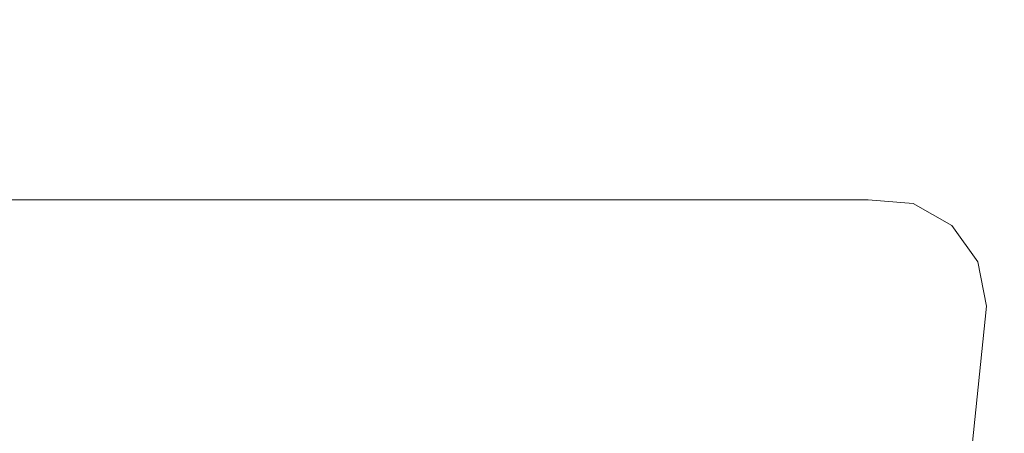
# Model space of a CAD drawing. Header units: millimetres. Extents: x 58537 to 97688, y -8921 to 14216.
# Tile 180 of 189: x 68975 to 69015, y 6620 to 6637. Entities that reach past the tile are written whole.
import ezdxf

# ---------------------------------------------------------------- set-up
doc = ezdxf.new("R2010")
doc.units = ezdxf.units.MM
doc.header["$MEASUREMENT"] = 0
doc.linetypes.add('Wipeout_Contour', pattern=[1000, 0, -1000])
doc.layers.add('Nowe_A-Armatura', color=7, linetype='Continuous')
doc.layers.add('Nowe_A-Wymiary-Zewnętrzne', color=7, linetype='Continuous')
doc.layers.add('Nowe_A-Armatura_Nr_pióra__1', color=7, linetype='Continuous', lineweight=13)
doc.layers.add('Nowe_A-Wymiary-Zewnętrzne_Nr_pióra__46', color=5, linetype='Continuous', lineweight=15)
doc.layers.add('Nowe_A-Wymiary-Zewnętrzne_Nr_pióra__45', color=7, linetype='Continuous', lineweight=15, true_color=0x40a5ff)
doc.layers.add('Nowe_A-Wymiary-Zewnętrzne_Nr_pióra__85', color=7, linetype='Continuous', lineweight=13, true_color=0x80c2ff)
doc.styles.add('STYL_AUTOMATYCZNY_2', font='arial.ttf')
doc.dimstyles.new('STYL_AUTOMATYCZNY__1', dxfattribs={"dimtxt": 125, "dimasz": 47.5, "dimexe": 0.18, "dimexo": 20, "dimgap": 0, "dimtad": 1, "dimdec": 1, "dimlfac": 0.1, "dimzin": 0, "dimdsep": 46, "dimtxsty": 'STYL_AUTOMATYCZNY_2', "dimblk": 'ARROWHEAD_11', "dimblk1": 'ARROWHEAD_11', "dimblk2": 'ARROWHEAD_11', "dimcen": 0.09, "dimclrd": 256, "dimclre": 256, "dimclrt": 5, "dimadec": 1, "dimazin": 0, "dimtfac": 1, "dimtdec": 4, "dimtmove": 0, "dimatfit": 3, "dimfxl": 0, "dimtolj": 1, "dimtzin": 0, "dimarcsym": 0})

# ---------------------------------------------------------------- blocks, each defined once
blk = doc.blocks.new('ElemPrzekroju_255')
at = {"color": 254, "linetype": 'Wipeout_Contour', "lineweight": 0, "ltscale": 207892.19772}
blk.add_wipeout([(68973.09, 6630), (68983.2, 6629.85), (68982.65, 6630)], dxfattribs=at).dxf.layer = 'Nowe_A-Armatura'
at = {"color": 254, "linetype": 'Wipeout_Contour', "lineweight": 0, "ltscale": 207936.048188}
blk.add_wipeout([(68990.23, 6630), (68996.88, 6629.85), (68995.77, 6630)], dxfattribs=at).dxf.layer = 'Nowe_A-Armatura'
at = {"color": 254, "linetype": 'Wipeout_Contour', "lineweight": 0, "ltscale": 207984.117184}
blk.add_wipeout([(69009.36, 6630), (69011.47, 6629.85), (69009.64, 6630)], dxfattribs=at).dxf.layer = 'Nowe_A-Armatura'
at = {"color": 254, "linetype": 'Wipeout_Contour', "lineweight": 0, "ltscale": 207883.808804}
blk.add_wipeout([(68983.2, 6629.85), (68973.09, 6630), (68973.42, 6629.85)], dxfattribs=at).dxf.layer = 'Nowe_A-Armatura'
at = {"color": 254, "linetype": 'Wipeout_Contour', "lineweight": 0, "ltscale": 207931.963263}
blk.add_wipeout([(68996.88, 6629.85), (68990.23, 6630), (68991.07, 6629.85)], dxfattribs=at).dxf.layer = 'Nowe_A-Armatura'
at = {"color": 254, "linetype": 'Wipeout_Contour', "lineweight": 0, "ltscale": 207984.813638}
blk.add_wipeout([(69011.47, 6629.85), (69009.36, 6630), (69011.18, 6629.85)], dxfattribs=at).dxf.layer = 'Nowe_A-Armatura'
at = {"color": 254, "linetype": 'Wipeout_Contour', "lineweight": 0, "ltscale": 207917.138153}
blk.add_wipeout([(68991.07, 6629.85), (68990.23, 6630), (68982.65, 6630)], dxfattribs=at).dxf.layer = 'Nowe_A-Armatura'
at = {"color": 254, "linetype": 'Wipeout_Contour', "lineweight": 0, "ltscale": 207950.313909}
blk.add_wipeout([(69001.35, 6629.85), (69000.02, 6630), (68995.77, 6630)], dxfattribs=at).dxf.layer = 'Nowe_A-Armatura'
at = {"color": 254, "linetype": 'Wipeout_Contour', "lineweight": 0, "ltscale": 207982.518893}
blk.add_wipeout([(69008.51, 6630), (69011.18, 6629.85), (69009.36, 6630)], dxfattribs=at).dxf.layer = 'Nowe_A-Armatura'
at = {"color": 254, "linetype": 'Wipeout_Contour', "lineweight": 0, "ltscale": 207910.861469}
blk.add_wipeout([(68982.65, 6630), (68983.2, 6629.85), (68991.07, 6629.85)], dxfattribs=at).dxf.layer = 'Nowe_A-Armatura'
at = {"color": 254, "linetype": 'Wipeout_Contour', "lineweight": 0, "ltscale": 207947.638455}
blk.add_wipeout([(68995.77, 6630), (68996.88, 6629.85), (69001.35, 6629.85)], dxfattribs=at).dxf.layer = 'Nowe_A-Armatura'
at = {"color": 254, "linetype": 'Wipeout_Contour', "lineweight": 0, "ltscale": 207983.01284}
blk.add_wipeout([(69008.51, 6630), (69010.33, 6629.85), (69011.18, 6629.85)], dxfattribs=at).dxf.layer = 'Nowe_A-Armatura'
at = {"color": 254, "linetype": 'Wipeout_Contour', "lineweight": 0, "ltscale": 207893.657162}
blk.add_wipeout([(68973.42, 6629.85), (68983.89, 6628.95), (68983.2, 6629.85)], dxfattribs=at).dxf.layer = 'Nowe_A-Armatura'
at = {"color": 254, "linetype": 'Wipeout_Contour', "lineweight": 0, "ltscale": 207961.333554}
blk.add_wipeout([(69004.82, 6629.85), (69003.29, 6630), (69000.02, 6630)], dxfattribs=at).dxf.layer = 'Nowe_A-Armatura'
at = {"color": 254, "linetype": 'Wipeout_Contour', "lineweight": 0, "ltscale": 207989.186185}
blk.add_wipeout([(69011.47, 6629.85), (69011.18, 6629.85), (69013.05, 6628.95)], dxfattribs=at).dxf.layer = 'Nowe_A-Armatura'
at = {"color": 254, "linetype": 'Wipeout_Contour', "lineweight": 0, "ltscale": 207885.093225}
blk.add_wipeout([(68973.42, 6629.85), (68973.89, 6628.95), (68983.89, 6628.95)], dxfattribs=at).dxf.layer = 'Nowe_A-Armatura'
at = {"color": 254, "linetype": 'Wipeout_Contour', "lineweight": 0, "ltscale": 207959.694773}
blk.add_wipeout([(69000.02, 6630), (69001.35, 6629.85), (69004.82, 6629.85)], dxfattribs=at).dxf.layer = 'Nowe_A-Armatura'
at = {"color": 254, "linetype": 'Wipeout_Contour', "lineweight": 0, "ltscale": 207989.606546}
blk.add_wipeout([(69013.05, 6628.95), (69011.18, 6629.85), (69012.77, 6628.95)], dxfattribs=at).dxf.layer = 'Nowe_A-Armatura'
at = {"layer": 'Nowe_A-Armatura_Nr_pióra__1', "color": 7, "linetype": 'Continuous', "lineweight": 13}
blk.add_line((68982.65, 6630), (68973.09, 6630), dxfattribs=at)
at = {"color": 254, "linetype": 'Wipeout_Contour', "lineweight": 0, "ltscale": 207919.41532}
blk.add_wipeout([(68992.07, 6628.95), (68991.07, 6629.85), (68983.2, 6629.85)], dxfattribs=at).dxf.layer = 'Nowe_A-Armatura'
at = {"color": 254, "linetype": 'Wipeout_Contour', "lineweight": 0, "ltscale": 207987.580297}
blk.add_wipeout([(69010.33, 6629.85), (69012.77, 6628.95), (69011.18, 6629.85)], dxfattribs=at).dxf.layer = 'Nowe_A-Armatura'
at = {"color": 254, "linetype": 'Wipeout_Contour', "lineweight": 0, "ltscale": 207912.892257}
blk.add_wipeout([(68983.2, 6629.85), (68983.89, 6628.95), (68992.07, 6628.95)], dxfattribs=at).dxf.layer = 'Nowe_A-Armatura'
at = {"color": 254, "linetype": 'Wipeout_Contour', "lineweight": 0, "ltscale": 207987.833335}
blk.add_wipeout([(69012.77, 6628.95), (69010.33, 6629.85), (69011.92, 6628.95)], dxfattribs=at).dxf.layer = 'Nowe_A-Armatura'
at = {"layer": 'Nowe_A-Armatura_Nr_pióra__1', "color": 7, "linetype": 'Continuous', "lineweight": 13}
blk.add_line((68990.23, 6630), (68982.65, 6630), dxfattribs=at)
at = {"color": 254, "linetype": 'Wipeout_Contour', "lineweight": 0, "ltscale": 207979.293823}
blk.add_wipeout([(69010.33, 6629.85), (69008.51, 6630), (69007.09, 6630)], dxfattribs=at).dxf.layer = 'Nowe_A-Armatura'
at = {"color": 254, "linetype": 'Wipeout_Contour', "lineweight": 0, "ltscale": 207895.064388}
blk.add_wipeout([(68973.89, 6628.95), (68984.47, 6627.47), (68983.89, 6628.95)], dxfattribs=at).dxf.layer = 'Nowe_A-Armatura'
at = {"color": 254, "linetype": 'Wipeout_Contour', "lineweight": 0, "ltscale": 207993.029555}
blk.add_wipeout([(69012.77, 6628.95), (69014.11, 6627.47), (69013.05, 6628.95)], dxfattribs=at).dxf.layer = 'Nowe_A-Armatura'
at = {"color": 254, "linetype": 'Wipeout_Contour', "lineweight": 0, "ltscale": 207979.466003}
blk.add_wipeout([(69007.09, 6630), (69008.92, 6629.85), (69010.33, 6629.85)], dxfattribs=at).dxf.layer = 'Nowe_A-Armatura'
at = {"color": 254, "linetype": 'Wipeout_Contour', "lineweight": 0, "ltscale": 207886.183417}
blk.add_wipeout([(68973.89, 6628.95), (68974.3, 6627.47), (68984.47, 6627.47)], dxfattribs=at).dxf.layer = 'Nowe_A-Armatura'
at = {"color": 254, "linetype": 'Wipeout_Contour', "lineweight": 0, "ltscale": 207992.989465}
blk.add_wipeout([(69012.77, 6628.95), (69013.83, 6627.47), (69014.11, 6627.47)], dxfattribs=at).dxf.layer = 'Nowe_A-Armatura'
at = {"color": 254, "linetype": 'Wipeout_Contour', "lineweight": 0, "ltscale": 207976.201742}
blk.add_wipeout([(69007.09, 6630), (69006.59, 6630), (69008.92, 6629.85)], dxfattribs=at).dxf.layer = 'Nowe_A-Armatura'
at = {"color": 254, "linetype": 'Wipeout_Contour', "lineweight": 0, "ltscale": 207921.567597}
blk.add_wipeout([(68992.88, 6627.47), (68992.07, 6628.95), (68983.89, 6628.95)], dxfattribs=at).dxf.layer = 'Nowe_A-Armatura'
at = {"color": 254, "linetype": 'Wipeout_Contour', "lineweight": 0, "ltscale": 207991.391025}
blk.add_wipeout([(69012.77, 6628.95), (69011.92, 6628.95), (69013.83, 6627.47)], dxfattribs=at).dxf.layer = 'Nowe_A-Armatura'
at = {"color": 254, "linetype": 'Wipeout_Contour', "lineweight": 0, "ltscale": 207976.824739}
blk.add_wipeout([(69008.92, 6629.85), (69006.59, 6630), (69008.38, 6629.85)], dxfattribs=at).dxf.layer = 'Nowe_A-Armatura'
at = {"color": 254, "linetype": 'Wipeout_Contour', "lineweight": 0, "ltscale": 207914.606762}
blk.add_wipeout([(68983.89, 6628.95), (68984.47, 6627.47), (68992.88, 6627.47)], dxfattribs=at).dxf.layer = 'Nowe_A-Armatura'
at = {"color": 254, "linetype": 'Wipeout_Contour', "lineweight": 0, "ltscale": 207991.253523}
blk.add_wipeout([(69013.83, 6627.47), (69011.92, 6628.95), (69012.98, 6627.47)], dxfattribs=at).dxf.layer = 'Nowe_A-Armatura'
at = {"color": 254, "linetype": 'Wipeout_Contour', "lineweight": 0, "ltscale": 207969.242826}
blk.add_wipeout([(69003.29, 6630), (69007.18, 6629.85), (69005.49, 6630)], dxfattribs=at).dxf.layer = 'Nowe_A-Armatura'
at = {"color": 254, "linetype": 'Wipeout_Contour', "lineweight": 0, "ltscale": 207984.363467}
blk.add_wipeout([(69011.92, 6628.95), (69010.33, 6629.85), (69008.92, 6629.85)], dxfattribs=at).dxf.layer = 'Nowe_A-Armatura'
at = {"color": 254, "linetype": 'Wipeout_Contour', "lineweight": 0, "ltscale": 207922.761368}
blk.add_wipeout([(68993.2, 6625.67), (68992.88, 6627.47), (68984.47, 6627.47)], dxfattribs=at).dxf.layer = 'Nowe_A-Armatura'
at = {"color": 254, "linetype": 'Wipeout_Contour', "lineweight": 0, "ltscale": 207994.798796}
blk.add_wipeout([(69014.11, 6627.47), (69013.83, 6627.47), (69014.46, 6625.67)], dxfattribs=at).dxf.layer = 'Nowe_A-Armatura'
at = {"color": 254, "linetype": 'Wipeout_Contour', "lineweight": 0, "ltscale": 207968.637361}
blk.add_wipeout([(69003.29, 6630), (69004.82, 6629.85), (69007.18, 6629.85)], dxfattribs=at).dxf.layer = 'Nowe_A-Armatura'
at = {"color": 254, "linetype": 'Wipeout_Contour', "lineweight": 0, "ltscale": 207984.294597}
blk.add_wipeout([(69008.92, 6629.85), (69010.5, 6628.95), (69011.92, 6628.95)], dxfattribs=at).dxf.layer = 'Nowe_A-Armatura'
at = {"color": 254, "linetype": 'Wipeout_Contour', "lineweight": 0, "ltscale": 207915.283834}
blk.add_wipeout([(68984.47, 6627.47), (68984.7, 6625.67), (68993.2, 6625.67)], dxfattribs=at).dxf.layer = 'Nowe_A-Armatura'
at = {"color": 254, "linetype": 'Wipeout_Contour', "lineweight": 0, "ltscale": 207994.496101}
blk.add_wipeout([(69014.46, 6625.67), (69013.83, 6627.47), (69014.17, 6625.67)], dxfattribs=at).dxf.layer = 'Nowe_A-Armatura'
at = {"color": 254, "linetype": 'Wipeout_Contour', "lineweight": 0, "ltscale": 207981.223209}
blk.add_wipeout([(69008.38, 6629.85), (69010.5, 6628.95), (69008.92, 6629.85)], dxfattribs=at).dxf.layer = 'Nowe_A-Armatura'
at = {"color": 254, "linetype": 'Wipeout_Contour', "lineweight": 0, "ltscale": 207941.922338}
blk.add_wipeout([(68992.07, 6628.95), (68999.07, 6627.47), (68998.1, 6628.95)], dxfattribs=at).dxf.layer = 'Nowe_A-Armatura'
at = {"color": 254, "linetype": 'Wipeout_Contour', "lineweight": 0, "ltscale": 207895.790989}
blk.add_wipeout([(68974.3, 6627.47), (68984.7, 6625.67), (68984.47, 6627.47)], dxfattribs=at).dxf.layer = 'Nowe_A-Armatura'
at = {"color": 254, "linetype": 'Wipeout_Contour', "lineweight": 0, "ltscale": 207993.116692}
blk.add_wipeout([(69013.83, 6627.47), (69012.98, 6627.47), (69014.17, 6625.67)], dxfattribs=at).dxf.layer = 'Nowe_A-Armatura'
at = {"color": 254, "linetype": 'Wipeout_Contour', "lineweight": 0, "ltscale": 207981.588437}
blk.add_wipeout([(69010.5, 6628.95), (69008.38, 6629.85), (69009.96, 6628.95)], dxfattribs=at).dxf.layer = 'Nowe_A-Armatura'
at = {"color": 254, "linetype": 'Wipeout_Contour', "lineweight": 0, "ltscale": 207937.231402}
blk.add_wipeout([(68999.07, 6627.47), (68992.07, 6628.95), (68992.88, 6627.47)], dxfattribs=at).dxf.layer = 'Nowe_A-Armatura'
at = {"color": 254, "linetype": 'Wipeout_Contour', "lineweight": 0, "ltscale": 207886.526196}
blk.add_wipeout([(68974.3, 6627.47), (68974.47, 6625.67), (68984.7, 6625.67)], dxfattribs=at).dxf.layer = 'Nowe_A-Armatura'
at = {"color": 254, "linetype": 'Wipeout_Contour', "lineweight": 0, "ltscale": 207992.768015}
blk.add_wipeout([(69014.17, 6625.67), (69012.98, 6627.47), (69013.32, 6625.67)], dxfattribs=at).dxf.layer = 'Nowe_A-Armatura'
at = {"color": 254, "linetype": 'Wipeout_Contour', "lineweight": 0, "ltscale": 207939.095467}
blk.add_wipeout([(68991.07, 6629.85), (68998.1, 6628.95), (68996.88, 6629.85)], dxfattribs=at).dxf.layer = 'Nowe_A-Armatura'
at = {"color": 254, "linetype": 'Wipeout_Contour', "lineweight": 0, "ltscale": 207973.906281}
blk.add_wipeout([(69008.38, 6629.85), (69006.59, 6630), (69005.49, 6630)], dxfattribs=at).dxf.layer = 'Nowe_A-Armatura'
at = {"color": 254, "linetype": 'Wipeout_Contour', "lineweight": 0, "ltscale": 207988.158348}
blk.add_wipeout([(69012.98, 6627.47), (69011.92, 6628.95), (69010.5, 6628.95)], dxfattribs=at).dxf.layer = 'Nowe_A-Armatura'
at = {"color": 254, "linetype": 'Wipeout_Contour', "lineweight": 0, "ltscale": 207943.525547}
blk.add_wipeout([(68992.88, 6627.47), (68999.44, 6625.67), (68999.07, 6627.47)], dxfattribs=at).dxf.layer = 'Nowe_A-Armatura'
at = {"color": 254, "linetype": 'Wipeout_Contour', "lineweight": 0, "ltscale": 207988.074202}
blk.add_wipeout([(69014.46, 6625.67), (69012.29, 6607.16), (69012.57, 6607.16)], dxfattribs=at).dxf.layer = 'Nowe_A-Armatura'
at = {"color": 254, "linetype": 'Wipeout_Contour', "lineweight": 0, "ltscale": 207934.806866}
blk.add_wipeout([(68998.1, 6628.95), (68991.07, 6629.85), (68992.07, 6628.95)], dxfattribs=at).dxf.layer = 'Nowe_A-Armatura'
at = {"color": 254, "linetype": 'Wipeout_Contour', "lineweight": 0, "ltscale": 207974.180379}
blk.add_wipeout([(69005.49, 6630), (69007.18, 6629.85), (69008.38, 6629.85)], dxfattribs=at).dxf.layer = 'Nowe_A-Armatura'
at = {"color": 254, "linetype": 'Wipeout_Contour', "lineweight": 0, "ltscale": 207987.707393}
blk.add_wipeout([(69010.5, 6628.95), (69011.56, 6627.47), (69012.98, 6627.47)], dxfattribs=at).dxf.layer = 'Nowe_A-Armatura'
at = {"color": 254, "linetype": 'Wipeout_Contour', "lineweight": 0, "ltscale": 207938.305465}
blk.add_wipeout([(68992.88, 6627.47), (68993.2, 6625.67), (68999.44, 6625.67)], dxfattribs=at).dxf.layer = 'Nowe_A-Armatura'
at = {"color": 254, "linetype": 'Wipeout_Contour', "lineweight": 0, "ltscale": 207990.794853}
blk.add_wipeout([(69014.17, 6625.67), (69012.29, 6607.16), (69014.46, 6625.67)], dxfattribs=at).dxf.layer = 'Nowe_A-Armatura'
at = {"layer": 'Nowe_A-Armatura_Nr_pióra__1', "color": 7, "linetype": 'Continuous', "lineweight": 13}
blk.add_line((68995.77, 6630), (68990.23, 6630), dxfattribs=at)
at = {"color": 254, "linetype": 'Wipeout_Contour', "lineweight": 0, "ltscale": 207953.976663}
blk.add_wipeout([(69002.71, 6628.95), (69001.35, 6629.85), (68996.88, 6629.85)], dxfattribs=at).dxf.layer = 'Nowe_A-Armatura'
at = {"color": 254, "linetype": 'Wipeout_Contour', "lineweight": 0, "ltscale": 207973.815349}
blk.add_wipeout([(69004.82, 6629.85), (69008.71, 6628.95), (69007.18, 6629.85)], dxfattribs=at).dxf.layer = 'Nowe_A-Armatura'
at = {"color": 254, "linetype": 'Wipeout_Contour', "lineweight": 0, "ltscale": 207985.027836}
blk.add_wipeout([(69009.96, 6628.95), (69011.56, 6627.47), (69010.5, 6628.95)], dxfattribs=at).dxf.layer = 'Nowe_A-Armatura'
at = {"color": 254, "linetype": 'Wipeout_Contour', "lineweight": 0, "ltscale": 207915.938113}
blk.add_wipeout([(68982.95, 6607.46), (68991.34, 6607.41), (68993.2, 6625.67)], dxfattribs=at).dxf.layer = 'Nowe_A-Armatura'
at = {"color": 254, "linetype": 'Wipeout_Contour', "lineweight": 0, "ltscale": 207986.479179}
blk.add_wipeout([(69014.17, 6625.67), (69011.44, 6607.16), (69012.29, 6607.16)], dxfattribs=at).dxf.layer = 'Nowe_A-Armatura'
at = {"color": 254, "linetype": 'Wipeout_Contour', "lineweight": 0, "ltscale": 207951.114754}
blk.add_wipeout([(68996.88, 6629.85), (68998.1, 6628.95), (69002.71, 6628.95)], dxfattribs=at).dxf.layer = 'Nowe_A-Armatura'
at = {"color": 254, "linetype": 'Wipeout_Contour', "lineweight": 0, "ltscale": 207972.968081}
blk.add_wipeout([(69004.82, 6629.85), (69006.28, 6628.95), (69008.71, 6628.95)], dxfattribs=at).dxf.layer = 'Nowe_A-Armatura'
at = {"color": 254, "linetype": 'Wipeout_Contour', "lineweight": 0, "ltscale": 207984.98484}
blk.add_wipeout([(69009.96, 6628.95), (69011.02, 6627.47), (69011.56, 6627.47)], dxfattribs=at).dxf.layer = 'Nowe_A-Armatura'
at = {"color": 254, "linetype": 'Wipeout_Contour', "lineweight": 0, "ltscale": 207911.811788}
blk.add_wipeout([(68993.2, 6625.67), (68984.7, 6625.67), (68982.95, 6607.46)], dxfattribs=at).dxf.layer = 'Nowe_A-Armatura'
at = {"color": 254, "linetype": 'Wipeout_Contour', "lineweight": 0, "ltscale": 207988.990841}
blk.add_wipeout([(69013.32, 6625.67), (69011.44, 6607.16), (69014.17, 6625.67)], dxfattribs=at).dxf.layer = 'Nowe_A-Armatura'
at = {"layer": 'Nowe_A-Armatura_Nr_pióra__1', "color": 7, "linetype": 'Continuous', "lineweight": 13}
for p, q in [((69000.02, 6630), (68995.77, 6630)), ((69011.47, 6629.85), (69013.05, 6628.95)), ((69014.11, 6627.47), (69014.46, 6625.67))]:
    blk.add_line(p, q, dxfattribs=at)
at = {"color": 254, "linetype": 'Wipeout_Contour', "lineweight": 0, "ltscale": 207965.496484}
blk.add_wipeout([(69006.28, 6628.95), (69004.82, 6629.85), (69001.35, 6629.85)], dxfattribs=at).dxf.layer = 'Nowe_A-Armatura'
at = {"color": 254, "linetype": 'Wipeout_Contour', "lineweight": 0, "ltscale": 207978.777531}
blk.add_wipeout([(69009.96, 6628.95), (69008.38, 6629.85), (69007.18, 6629.85)], dxfattribs=at).dxf.layer = 'Nowe_A-Armatura'
at = {"color": 254, "linetype": 'Wipeout_Contour', "lineweight": 0, "ltscale": 207989.918869}
blk.add_wipeout([(69013.32, 6625.67), (69012.98, 6627.47), (69011.56, 6627.47)], dxfattribs=at).dxf.layer = 'Nowe_A-Armatura'
at = {"color": 254, "linetype": 'Wipeout_Contour', "lineweight": 0, "ltscale": 207889.076415}
blk.add_wipeout([(68984.7, 6625.67), (68972.88, 6607.5), (68982.95, 6607.46)], dxfattribs=at).dxf.layer = 'Nowe_A-Armatura'
at = {"color": 254, "linetype": 'Wipeout_Contour', "lineweight": 0, "ltscale": 207936.72424}
blk.add_wipeout([(68999.44, 6625.67), (68991.34, 6607.41), (68997.55, 6607.35)], dxfattribs=at).dxf.layer = 'Nowe_A-Armatura'
at = {"color": 254, "linetype": 'Wipeout_Contour', "lineweight": 0, "ltscale": 207963.640483}
blk.add_wipeout([(69001.35, 6629.85), (69002.71, 6628.95), (69006.28, 6628.95)], dxfattribs=at).dxf.layer = 'Nowe_A-Armatura'
at = {"color": 254, "linetype": 'Wipeout_Contour', "lineweight": 0, "ltscale": 207978.806168}
blk.add_wipeout([(69007.18, 6629.85), (69008.71, 6628.95), (69009.96, 6628.95)], dxfattribs=at).dxf.layer = 'Nowe_A-Armatura'
at = {"color": 254, "linetype": 'Wipeout_Contour', "lineweight": 0, "ltscale": 207989.187015}
blk.add_wipeout([(69011.56, 6627.47), (69011.9, 6625.67), (69013.32, 6625.67)], dxfattribs=at).dxf.layer = 'Nowe_A-Armatura'
at = {"color": 254, "linetype": 'Wipeout_Contour', "lineweight": 0, "ltscale": 207883.18334}
blk.add_wipeout([(68974.47, 6625.67), (68972.88, 6607.5), (68984.7, 6625.67)], dxfattribs=at).dxf.layer = 'Nowe_A-Armatura'
at = {"color": 254, "linetype": 'Wipeout_Contour', "lineweight": 0, "ltscale": 207934.772663}
blk.add_wipeout([(68993.2, 6625.67), (68991.34, 6607.41), (68999.44, 6625.67)], dxfattribs=at).dxf.layer = 'Nowe_A-Armatura'
at = {"layer": 'Nowe_A-Armatura_Nr_pióra__1', "color": 7, "linetype": 'Continuous', "lineweight": 13}
for p, q in [((69003.29, 6630), (69000.02, 6630)), ((69005.49, 6630), (69003.29, 6630)), ((69006.59, 6630), (69005.49, 6630)), ((69007.09, 6630), (69006.59, 6630)), ((69008.51, 6630), (69007.09, 6630)), ((69009.36, 6630), (69008.51, 6630)), ((69009.64, 6630), (69009.36, 6630)), ((69009.64, 6630), (69011.47, 6629.85)), ((69013.05, 6628.95), (69014.11, 6627.47))]:
    blk.add_line(p, q, dxfattribs=at)
at = {"color": 254, "linetype": 'Wipeout_Contour', "lineweight": 0, "ltscale": 207977.455901}
blk.add_wipeout([(69006.28, 6628.95), (69009.78, 6627.47), (69008.71, 6628.95)], dxfattribs=at).dxf.layer = 'Nowe_A-Armatura'
at = {"color": 254, "linetype": 'Wipeout_Contour', "lineweight": 0, "ltscale": 207986.746643}
blk.add_wipeout([(69011.02, 6627.47), (69011.9, 6625.67), (69011.56, 6627.47)], dxfattribs=at).dxf.layer = 'Nowe_A-Armatura'
at = {"color": 254, "linetype": 'Wipeout_Contour', "lineweight": 0, "ltscale": 207976.23759}
blk.add_wipeout([(69009.78, 6627.47), (69006.28, 6628.95), (69007.33, 6627.47)], dxfattribs=at).dxf.layer = 'Nowe_A-Armatura'
at = {"color": 254, "linetype": 'Wipeout_Contour', "lineweight": 0, "ltscale": 207986.504805}
blk.add_wipeout([(69011.9, 6625.67), (69011.02, 6627.47), (69011.37, 6625.67)], dxfattribs=at).dxf.layer = 'Nowe_A-Armatura'
at = {"color": 254, "linetype": 'Wipeout_Contour', "lineweight": 0, "ltscale": 207968.966535}
blk.add_wipeout([(69007.33, 6627.47), (69006.28, 6628.95), (69002.71, 6628.95)], dxfattribs=at).dxf.layer = 'Nowe_A-Armatura'
at = {"color": 254, "linetype": 'Wipeout_Contour', "lineweight": 0, "ltscale": 207982.505818}
blk.add_wipeout([(69011.02, 6627.47), (69009.96, 6628.95), (69008.71, 6628.95)], dxfattribs=at).dxf.layer = 'Nowe_A-Armatura'
at = {"color": 254, "linetype": 'Wipeout_Contour', "lineweight": 0, "ltscale": 207983.254995}
blk.add_wipeout([(69010.02, 6607.16), (69011.44, 6607.16), (69013.32, 6625.67)], dxfattribs=at).dxf.layer = 'Nowe_A-Armatura'
at = {"color": 254, "linetype": 'Wipeout_Contour', "lineweight": 0, "ltscale": 207966.748314}
blk.add_wipeout([(69002.71, 6628.95), (69003.74, 6627.47), (69007.33, 6627.47)], dxfattribs=at).dxf.layer = 'Nowe_A-Armatura'
at = {"color": 254, "linetype": 'Wipeout_Contour', "lineweight": 0, "ltscale": 207982.167102}
blk.add_wipeout([(69008.71, 6628.95), (69009.78, 6627.47), (69011.02, 6627.47)], dxfattribs=at).dxf.layer = 'Nowe_A-Armatura'
at = {"color": 254, "linetype": 'Wipeout_Contour', "lineweight": 0, "ltscale": 207985.436099}
blk.add_wipeout([(69013.32, 6625.67), (69011.9, 6625.67), (69010.02, 6607.16)], dxfattribs=at).dxf.layer = 'Nowe_A-Armatura'
at = {"layer": 'Nowe_A-Armatura_Nr_pióra__1', "color": 7, "linetype": 'Continuous', "lineweight": 13}
blk.add_line((69014.46, 6625.67), (69012.57, 6607.16), dxfattribs=at)
at = {"color": 254, "linetype": 'Wipeout_Contour', "lineweight": 0, "ltscale": 207980.150455}
blk.add_wipeout([(69011.9, 6625.67), (69009.52, 6607.17), (69010.02, 6607.16)], dxfattribs=at).dxf.layer = 'Nowe_A-Armatura'
at = {"color": 254, "linetype": 'Wipeout_Contour', "lineweight": 0, "ltscale": 207982.79159}
blk.add_wipeout([(69009.52, 6607.17), (69011.9, 6625.67), (69011.37, 6625.67)], dxfattribs=at).dxf.layer = 'Nowe_A-Armatura'
at = {"color": 254, "linetype": 'Wipeout_Contour', "lineweight": 0, "ltscale": 207979.305715}
blk.add_wipeout([(69007.33, 6627.47), (69010.15, 6625.67), (69009.78, 6627.47)], dxfattribs=at).dxf.layer = 'Nowe_A-Armatura'
at = {"color": 254, "linetype": 'Wipeout_Contour', "lineweight": 0, "ltscale": 207977.701812}
blk.add_wipeout([(69007.33, 6627.47), (69007.7, 6625.67), (69010.15, 6625.67)], dxfattribs=at).dxf.layer = 'Nowe_A-Armatura'
at = {"color": 254, "linetype": 'Wipeout_Contour', "lineweight": 0, "ltscale": 207970.816998}
blk.add_wipeout([(69007.7, 6625.67), (69007.33, 6627.47), (69003.74, 6627.47)], dxfattribs=at).dxf.layer = 'Nowe_A-Armatura'
at = {"color": 254, "linetype": 'Wipeout_Contour', "lineweight": 0, "ltscale": 207984.281744}
blk.add_wipeout([(69011.37, 6625.67), (69011.02, 6627.47), (69009.78, 6627.47)], dxfattribs=at).dxf.layer = 'Nowe_A-Armatura'
at = {"color": 254, "linetype": 'Wipeout_Contour', "lineweight": 0, "ltscale": 207968.1535}
blk.add_wipeout([(69003.74, 6627.47), (69004.11, 6625.67), (69007.7, 6625.67)], dxfattribs=at).dxf.layer = 'Nowe_A-Armatura'
at = {"color": 254, "linetype": 'Wipeout_Contour', "lineweight": 0, "ltscale": 207983.69276}
blk.add_wipeout([(69009.78, 6627.47), (69010.15, 6625.67), (69011.37, 6625.67)], dxfattribs=at).dxf.layer = 'Nowe_A-Armatura'
at = {"color": 254, "linetype": 'Wipeout_Contour', "lineweight": 0, "ltscale": 207957.206025}
blk.add_wipeout([(69003.74, 6627.47), (69002.71, 6628.95), (68998.1, 6628.95)], dxfattribs=at).dxf.layer = 'Nowe_A-Armatura'
at = {"color": 254, "linetype": 'Wipeout_Contour', "lineweight": 0, "ltscale": 207972.669354}
blk.add_wipeout([(69010.15, 6625.67), (69005.84, 6607.24), (69008.28, 6607.2)], dxfattribs=at).dxf.layer = 'Nowe_A-Armatura'
at = {"color": 254, "linetype": 'Wipeout_Contour', "lineweight": 0, "ltscale": 207953.988}
blk.add_wipeout([(68998.1, 6628.95), (68999.07, 6627.47), (69003.74, 6627.47)], dxfattribs=at).dxf.layer = 'Nowe_A-Armatura'
at = {"color": 254, "linetype": 'Wipeout_Contour', "lineweight": 0, "ltscale": 207974.084}
blk.add_wipeout([(69007.7, 6625.67), (69005.84, 6607.24), (69010.15, 6625.67)], dxfattribs=at).dxf.layer = 'Nowe_A-Armatura'
at = {"color": 254, "linetype": 'Wipeout_Contour', "lineweight": 0, "ltscale": 207964.145487}
blk.add_wipeout([(69002.25, 6607.3), (69005.84, 6607.24), (69007.7, 6625.67)], dxfattribs=at).dxf.layer = 'Nowe_A-Armatura'
at = {"color": 254, "linetype": 'Wipeout_Contour', "lineweight": 0, "ltscale": 207977.704376}
blk.add_wipeout([(69008.28, 6607.2), (69009.52, 6607.17), (69011.37, 6625.67)], dxfattribs=at).dxf.layer = 'Nowe_A-Armatura'
at = {"color": 254, "linetype": 'Wipeout_Contour', "lineweight": 0, "ltscale": 207964.593572}
blk.add_wipeout([(69007.7, 6625.67), (69004.11, 6625.67), (69002.25, 6607.3)], dxfattribs=at).dxf.layer = 'Nowe_A-Armatura'
at = {"color": 254, "linetype": 'Wipeout_Contour', "lineweight": 0, "ltscale": 207979.98945}
blk.add_wipeout([(69011.37, 6625.67), (69010.15, 6625.67), (69008.28, 6607.2)], dxfattribs=at).dxf.layer = 'Nowe_A-Armatura'
at = {"color": 254, "linetype": 'Wipeout_Contour', "lineweight": 0, "ltscale": 207959.001341}
blk.add_wipeout([(69004.11, 6625.67), (69003.74, 6627.47), (68999.07, 6627.47)], dxfattribs=at).dxf.layer = 'Nowe_A-Armatura'
at = {"color": 254, "linetype": 'Wipeout_Contour', "lineweight": 0, "ltscale": 207955.302635}
blk.add_wipeout([(68999.07, 6627.47), (68999.44, 6625.67), (69004.11, 6625.67)], dxfattribs=at).dxf.layer = 'Nowe_A-Armatura'
at = {"color": 254, "linetype": 'Wipeout_Contour', "lineweight": 0, "ltscale": 207952.272614}
blk.add_wipeout([(68997.55, 6607.35), (69002.25, 6607.3), (69004.11, 6625.67)], dxfattribs=at).dxf.layer = 'Nowe_A-Armatura'
at = {"color": 254, "linetype": 'Wipeout_Contour', "lineweight": 0, "ltscale": 207951.75049}
blk.add_wipeout([(69004.11, 6625.67), (68999.44, 6625.67), (68997.55, 6607.35)], dxfattribs=at).dxf.layer = 'Nowe_A-Armatura'
blk = doc.blocks.new('*D980')
at = {"layer": 'Nowe_A-Wymiary-Zewnętrzne_Nr_pióra__45', "linetype": 'Continuous', "lineweight": 15, "true_color": 0x40a5ff}
for points in [[(66433.999, 8320), (66434.951, 8315.216), (66437.66, 8311.161), (66441.716, 8308.452), (66446.499, 8307.5), (66451.283, 8308.452), (66455.338, 8311.161), (66458.048, 8315.216), (66458.999, 8320), (66458.048, 8324.784), (66455.338, 8328.839), (66451.283, 8331.548), (66446.499, 8332.5), (66441.716, 8331.548), (66437.66, 8328.839), (66434.951, 8324.784)], [(66433.999, 5780), (66434.951, 5775.216), (66437.66, 5771.161), (66441.716, 5768.452), (66446.499, 5767.5), (66451.283, 5768.452), (66455.338, 5771.161), (66458.048, 5775.216), (66458.999, 5780), (66458.048, 5784.784), (66455.338, 5788.839), (66451.283, 5791.548), (66446.499, 5792.5), (66441.716, 5791.548), (66437.66, 5788.839), (66434.951, 5784.784)]]:
    blk.add_hatch(color=161, dxfattribs=at).paths.add_polyline_path(points)
at = {"layer": 'Nowe_A-Wymiary-Zewnętrzne_Nr_pióra__45', "color": 161, "linetype": 'Continuous', "lineweight": 15, "true_color": 0x40a5ff}
for centre in [(66446.499, 8320), (66446.499, 5780)]:
    blk.add_circle(centre, 12.5, dxfattribs=at)
at = {"layer": 'Nowe_A-Wymiary-Zewnętrzne_Nr_pióra__85', "color": 151, "linetype": 'Continuous', "lineweight": 13, "true_color": 0x80c2ff}
for p, q in [((66446.499, 5792.5), (66446.499, 8307.5)), ((66433.999, 5780), (66399.624, 5780)), ((66493.374, 5780), (66458.999, 5780))]:
    blk.add_line(p, q, dxfattribs=at)
at = {"layer": 'Nowe_A-Wymiary-Zewnętrzne_Nr_pióra__46', "color": 5, "lineweight": 15, "char_height": 125, "attachment_point": 7, "rotation": 90, "style": 'STYL_AUTOMATYCZNY_2'}
for s, insert in [('\\A1;{\\pql;\\fArial|b0|i0|c238|p0;\\W1.000000;21,0}', (66421.499, 7973.85)), ('\\A1;{\\pql;\\fArial|b0|i0|c238|p0;\\W1.000000;254,0}', (66421.499, 6835.505)), ('\\A1;{\\pql;\\fArial|b0|i0|c238|p0;\\W1.000000;14,0}', (66421.499, 5792.5))]:
    blk.add_mtext(s, dxfattribs=dict(at, insert=insert))
blk = doc.blocks.new('ARROWHEAD_11')
at = {"color": 0, "linetype": 'Continuous', "lineweight": 0}
blk.add_line((0, 0), (-1, 0), dxfattribs=at)
at = {"color": 0, "linetype": 'Continuous', "lineweight": 0, "const_width": 0.25, "flags": 128}
blk.add_lwpolyline([(-0.125, 0, 1), (0.125, 0, 1)], format="xyb", close=True, dxfattribs=at)
blk = doc.blocks.new('*D1021')
at = {"layer": 'Nowe_A-Wymiary-Zewnętrzne_Nr_pióra__45', "linetype": 'Continuous', "lineweight": 15, "true_color": 0x40a5ff}
for points in [[(93173.538, 7980), (93174.489, 7975.216), (93177.199, 7971.161), (93181.254, 7968.452), (93186.038, 7967.5), (93190.822, 7968.452), (93194.877, 7971.161), (93197.586, 7975.216), (93198.538, 7980), (93197.586, 7984.784), (93194.877, 7988.839), (93190.822, 7991.548), (93186.038, 7992.5), (93181.254, 7991.548), (93177.199, 7988.839), (93174.489, 7984.784)], [(93173.538, 5780), (93174.489, 5775.216), (93177.199, 5771.161), (93181.254, 5768.452), (93186.038, 5767.5), (93190.822, 5768.452), (93194.877, 5771.161), (93197.586, 5775.216), (93198.538, 5780), (93197.586, 5784.784), (93194.877, 5788.839), (93190.822, 5791.548), (93186.038, 5792.5), (93181.254, 5791.548), (93177.199, 5788.839), (93174.489, 5784.784)]]:
    blk.add_hatch(color=161, dxfattribs=at).paths.add_polyline_path(points)
at = {"layer": 'Nowe_A-Wymiary-Zewnętrzne_Nr_pióra__45', "color": 161, "linetype": 'Continuous', "lineweight": 15, "true_color": 0x40a5ff}
for centre in [(93186.038, 7980), (93186.038, 5780)]:
    blk.add_circle(centre, 12.5, dxfattribs=at)
at = {"layer": 'Nowe_A-Wymiary-Zewnętrzne_Nr_pióra__85', "color": 151, "linetype": 'Continuous', "lineweight": 13, "true_color": 0x80c2ff}
for p, q in [((93173.538, 7980), (93139.163, 7980)), ((93232.913, 7980), (93198.538, 7980)), ((93186.038, 5792.5), (93186.038, 7967.5)), ((93173.538, 5780), (93139.163, 5780)), ((93232.913, 5780), (93198.538, 5780))]:
    blk.add_line(p, q, dxfattribs=at)
at = {"layer": 'Nowe_A-Wymiary-Zewnętrzne_Nr_pióra__46', "color": 5, "lineweight": 15, "char_height": 125, "attachment_point": 7, "rotation": 90, "style": 'STYL_AUTOMATYCZNY_2'}
for s, insert in [('\\A1;{\\pql;\\fArial|b0|i0|c238|p0;\\W1.000000;220,0}', (93161.038, 6832.33)), ('\\A1;{\\pql;\\fArial|b0|i0|c238|p0;\\W1.000000;14,0}', (93161.038, 5792.5))]:
    blk.add_mtext(s, dxfattribs=dict(at, insert=insert))
blk = doc.blocks.new('*D1027')
at = {"layer": 'Nowe_A-Wymiary-Zewnętrzne_Nr_pióra__45', "linetype": 'Continuous', "lineweight": 15, "true_color": 0x40a5ff}
for points in [[(93506.731, 12845.374), (93507.682, 12840.591), (93510.392, 12836.535), (93514.447, 12833.826), (93519.231, 12832.874), (93524.014, 12833.826), (93528.07, 12836.535), (93530.779, 12840.591), (93531.731, 12845.374), (93530.779, 12850.158), (93528.07, 12854.213), (93524.014, 12856.923), (93519.231, 12857.874), (93514.447, 12856.923), (93510.392, 12854.213), (93507.682, 12850.158)], [(93506.731, -450), (93507.682, -454.784), (93510.392, -458.839), (93514.447, -461.548), (93519.231, -462.5), (93524.014, -461.548), (93528.07, -458.839), (93530.779, -454.784), (93531.731, -450), (93530.779, -445.216), (93528.07, -441.161), (93524.014, -438.452), (93519.231, -437.5), (93514.447, -438.452), (93510.392, -441.161), (93507.682, -445.216)]]:
    blk.add_hatch(color=161, dxfattribs=at).paths.add_polyline_path(points)
at = {"layer": 'Nowe_A-Wymiary-Zewnętrzne_Nr_pióra__45', "color": 161, "linetype": 'Continuous', "lineweight": 15, "true_color": 0x40a5ff}
for centre in [(93519.231, 12845.374), (93519.231, -450)]:
    blk.add_circle(centre, 12.5, dxfattribs=at)
at = {"layer": 'Nowe_A-Wymiary-Zewnętrzne_Nr_pióra__85', "color": 151, "linetype": 'Continuous', "lineweight": 13, "true_color": 0x80c2ff}
for p, q in [((93519.231, 12857.874), (93519.231, 12870.374)), ((93506.731, 12845.374), (93472.356, 12845.374)), ((93566.106, 12845.374), (93531.731, 12845.374)), ((93519.231, -437.5), (93519.231, 12832.874)), ((93506.731, -450), (93472.356, -450)), ((93566.106, -450), (93531.731, -450)), ((93519.231, -475), (93519.231, -462.5))]:
    blk.add_line(p, q, dxfattribs=at)
at = {"layer": 'Nowe_A-Wymiary-Zewnętrzne_Nr_pióra__46', "color": 5, "lineweight": 15, "insert": (93494.231, 5911.708), "char_height": 125, "attachment_point": 7, "rotation": 90, "style": 'STYL_AUTOMATYCZNY_2'}
blk.add_mtext('\\A1;{\\pql;\\fArial|b0|i0|c238|p0;\\W1.000000;1\xa0329,5}', dxfattribs=at)
blk = doc.blocks.new('*D1039')
at = {"layer": 'Nowe_A-Wymiary-Zewnętrzne_Nr_pióra__45', "linetype": 'Continuous', "lineweight": 15, "true_color": 0x40a5ff}
for points in [[(90228.509, 8320), (90229.46, 8315.216), (90232.17, 8311.161), (90236.225, 8308.452), (90241.009, 8307.5), (90245.792, 8308.452), (90249.848, 8311.161), (90252.557, 8315.216), (90253.509, 8320), (90252.557, 8324.784), (90249.848, 8328.839), (90245.792, 8331.548), (90241.009, 8332.5), (90236.225, 8331.548), (90232.17, 8328.839), (90229.46, 8324.784)], [(90228.509, 5780), (90229.46, 5775.216), (90232.17, 5771.161), (90236.225, 5768.452), (90241.009, 5767.5), (90245.792, 5768.452), (90249.848, 5771.161), (90252.557, 5775.216), (90253.509, 5780), (90252.557, 5784.784), (90249.848, 5788.839), (90245.792, 5791.548), (90241.009, 5792.5), (90236.225, 5791.548), (90232.17, 5788.839), (90229.46, 5784.784)]]:
    blk.add_hatch(color=161, dxfattribs=at).paths.add_polyline_path(points)
at = {"layer": 'Nowe_A-Wymiary-Zewnętrzne_Nr_pióra__45', "color": 161, "linetype": 'Continuous', "lineweight": 15, "true_color": 0x40a5ff}
for centre in [(90241.009, 8320), (90241.009, 5780)]:
    blk.add_circle(centre, 12.5, dxfattribs=at)
at = {"layer": 'Nowe_A-Wymiary-Zewnętrzne_Nr_pióra__85', "color": 151, "linetype": 'Continuous', "lineweight": 13, "true_color": 0x80c2ff}
for p, q in [((90241.009, 5792.5), (90241.009, 8307.5)), ((90228.509, 5780), (90194.134, 5780)), ((90287.884, 5780), (90253.509, 5780))]:
    blk.add_line(p, q, dxfattribs=at)
at = {"layer": 'Nowe_A-Wymiary-Zewnętrzne_Nr_pióra__46', "color": 5, "lineweight": 15, "char_height": 125, "attachment_point": 7, "rotation": 90, "style": 'STYL_AUTOMATYCZNY_2'}
for s, insert in [('\\A1;{\\pql;\\fArial|b0|i0|c238|p0;\\W1.000000;21,0}', (90216.009, 7973.85)), ('\\A1;{\\pql;\\fArial|b0|i0|c238|p0;\\W1.000000;254,0}', (90216.009, 6835.505)), ('\\A1;{\\pql;\\fArial|b0|i0|c238|p0;\\W1.000000;14,0}', (90216.009, 5792.5))]:
    blk.add_mtext(s, dxfattribs=dict(at, insert=insert))

msp = doc.modelspace()

# ---------------------------------------------------------------- block references
at = {"layer": 'Nowe_A-Armatura', "lineweight": 0}
msp.add_blockref('ElemPrzekroju_255', (0, 0), dxfattribs=at)

# ---------------------------------------------------------------- next in the draw order: dimensions: what is measured, and where the dimension line sits
at = {"layer": 'Nowe_A-Wymiary-Zewnętrzne', "color": 151, "linetype": 'Continuous', "lineweight": 13, "true_color": 0x80c2ff}
for base, p1, p2, picture, middle in [((93519.231, 12845.374), (63041.84, -450), (64717.212, 12845.374), '*D1027', (93431.731, 6192.829)), ((66446.499, 8320), (58537.267, 5780), (78005.072, 8320), '*D980', (66358.999, 7044.892)), ((90241.009, 8320), (58537.267, 5780), (78005.072, 8320), '*D1039', (90153.509, 7044.892)), ((93186.038, 7980), (58537.267, 5780), (64770.072, 7980), '*D1021', (93098.538, 7041.717))]:
    dim = msp.add_linear_dim(base=base, p1=p1, p2=p2, angle=90, dimstyle='STYL_AUTOMATYCZNY__1', dxfattribs=at)
    dim.commit()
    dim.dimension.update_dxf_attribs({"geometry": picture, "text_midpoint": middle, "dimtype": 160, "text_rotation": 90})

doc.saveas('drawing.dxf')
